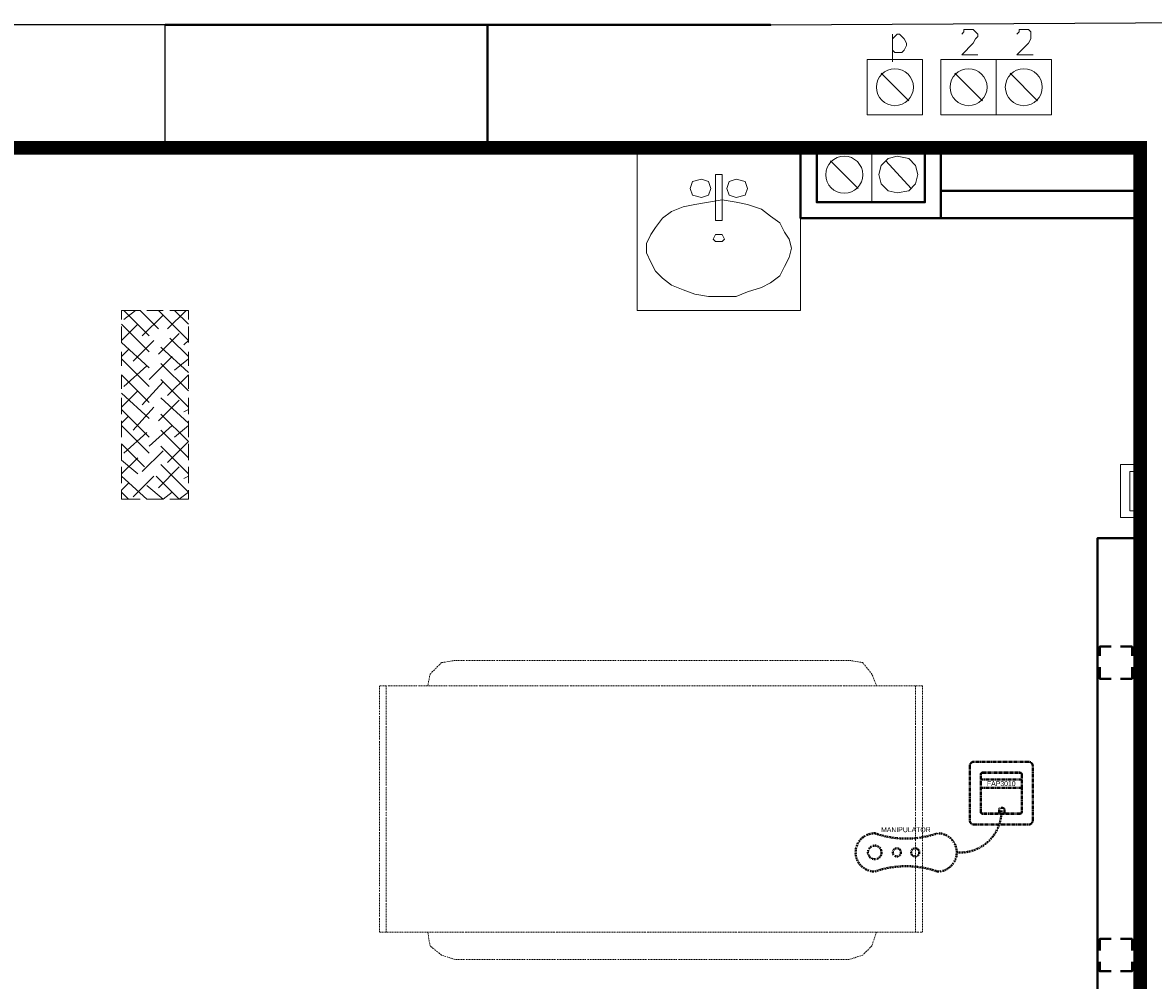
# Model space of a CAD drawing. Header units: millimetres. Extents: x 1 to 17496, y 1 to 30809.
# Tile 232 of 256: x 10531 to 10945, y 28431 to 28781. Entities that reach past the tile are written whole.
import ezdxf
from ezdxf.enums import TextEntityAlignment as Align

# ---------------------------------------------------------------- set-up
doc = ezdxf.new("R2010")
doc.units = ezdxf.units.MM
doc.linetypes.add('BORDER', pattern=[1.75, 0.5, -0.25, 0.5, -0.25, 0, -0.25])
doc.linetypes.add('CENTER', pattern=[2, 1.25, -0.25, 0.25, -0.25])
for name, color, linetype, lineweight in [('0_Przyz_FAP3010', 1, 'CENTER', 40), ('0_Przyz_Manipulator', 1, 'BORDER', 40), ('0_Przyz_Sala chorych', 5, 'BORDER', 40), ('0_Przyz_łóżko', 150, 'BORDER', 40)]:
    doc.layers.add(name, color=color, linetype=linetype, lineweight=lineweight)
for name, color, linetype in [('2DE_TXTMARK', 41, 'Continuous'), ('2DE_TXTNUM', 11, 'Continuous'), ('PDF _Geometria', 7, 'Continuous')]:
    doc.layers.add(name, color=color, linetype=linetype)
doc.styles.add('CP_ATTR', font='ARIAL.TTF')
doc.styles.add('CP_ELATT', font='ARIAL.TTF')

# ---------------------------------------------------------------- blocks, each defined once
blk = doc.blocks.new('2de_abb_sig_045_1psoxj')
blk.add_lwpolyline([(0, 20), (0, 0, 0.414214), (1.5, -1.5), (21.5, -1.5, 0.414214), (23, 0), (23, 20, 0.414214), (21.5, 21.5), (1.5, 21.5, 0.414214)], format="xyb", close=True)
at = {"flags": 128}
for points in [[(4, 3.1), (4, 16.9)], [(4.6, 17.5), (18.4, 17.5)], [(19, 16.9), (19, 3.1)], [(18.4, 2.5), (4.6, 2.5)]]:
    blk.add_lwpolyline(points, dxfattribs=at)
for centre, start, end in [((4.6, 16.9), 90, 180), ((18.4, 16.9), 0, 90), ((4.6, 3.1), 180, 270), ((18.4, 3.1), 270, 0)]:
    blk.add_arc(centre, 0.6, start, end)
at = {"linetype": 'Continuous', "style": 'CP_ATTR', "flags": 9}
for tag in ['NAME', 'ARTICLE', 'MARK2', 'OTHER1', 'PRODUCT-TYPE', 'ORDER-NO', 'PRODUCER', 'VOLTAGE', 'CURRENT', 'POWER', 'CHARACTER', 'IP', 'OTHER', 'LINK', 'WEIGHT', 'NUMBER', 'GROUP', 'FUNCTION', 'EL-STATUS']:
    blk.add_attdef(tag, text='', height=0.00005, dxfattribs=at).set_placement((0, 0), align=Align.MIDDLE_LEFT)
at = {"layer": '2DE_TXTMARK', "linetype": 'ByBlock', "style": 'CP_ATTR', "width": 0.8, "flags": 8}
blk.add_attdef('MARK1', text='', height=1.8, dxfattribs=at).set_placement((11.5, 27), align=Align.CENTER)
at = {"layer": '2DE_TXTNUM', "style": 'CP_ELATT', "width": 0.8}
blk.add_attdef('TAG', text='', height=2.5, dxfattribs=at).set_placement((11.5, 23), align=Align.CENTER)
blk = doc.blocks.new('2de_abb_sig_012_53oms7o')
at = {"layer": '0_Przyz_FAP3010', "color": 1}
for p, q in [((15, 5), (0, 5)), ((15, 2), (0, 2)), ((6.68, -7.5), (6.68, -5.79)), ((8.63, -7.5), (8.63, -5.79))]:
    blk.add_line(p, q, dxfattribs=at)
at = {"layer": '0_Przyz_FAP3010', "color": 1, "flags": 128}
for points in [[(0, -6.9), (0, 6.9)], [(0.6, 7.5), (14.4, 7.5)], [(15, 6.9), (15, -6.9)], [(14.4, -7.5), (0.6, -7.5)]]:
    blk.add_lwpolyline(points, dxfattribs=at)
at = {"layer": '0_Przyz_FAP3010', "color": 1}
for centre, radius, start, end in [((0.6, 6.9), 0.6, 90, 180), ((14.4, 6.9), 0.6, 0, 90), ((0.6, -6.9), 0.6, 180, 270), ((7.65, -6.54), 1.23, 37.6692, 142.3308), ((14.4, -6.9), 0.6, 270, 0)]:
    blk.add_arc(centre, radius, start, end, dxfattribs=at)
at = {"layer": '0_Przyz_FAP3010', "color": 1, "style": 'CP_ELATT', "width": 0.8}
blk.add_attdef('TAG', text='', height=2.5, dxfattribs=at).set_placement((7.5, 9), align=Align.CENTER)
at = {"layer": '0_Przyz_FAP3010', "color": 1, "linetype": 'ByBlock', "style": 'CP_ATTR', "width": 0.8, "flags": 8}
blk.add_attdef('MARK1', text='', height=1.8, dxfattribs=at).set_placement((7.5, 3.5), align=Align.MIDDLE_CENTER)
at = {"layer": '0_Przyz_FAP3010', "color": 1, "linetype": 'Continuous', "style": 'CP_ATTR', "flags": 9}
for tag in ['NAME', 'ARTICLE', 'MARK2', 'OTHER1', 'PRODUCT-TYPE', 'ORDER-NO', 'PRODUCER', 'VOLTAGE', 'CURRENT', 'POWER', 'CHARACTER', 'IP', 'OTHER', 'LINK', 'WEIGHT', 'NUMBER', 'GROUP', 'FUNCTION', 'EL-STATUS']:
    blk.add_attdef(tag, text='', height=0.00005, dxfattribs=at).set_placement((0, -6.9), align=Align.MIDDLE_LEFT)
blk = doc.blocks.new('2de_abb_sig_n52_f0txfx9')
for centre, radius in [((-46.34, -15.39), 2.5), ((-38.25, -15.39), 1.5), ((-31.53, -15.39), 1.5)]:
    blk.add_circle(centre, radius)
for centre, radius, start, end in [((-15.05, -0.39), 15.06, 265.1118, 1.486), ((-46.34, -15.39), 7, 90, 270), ((-34.83, 24.3), 34.66, 250.6222, 289.3778), ((-23.33, -15.39), 7, 270, 90), ((-34.83, -55.09), 34.66, 70.6222, 109.3778)]:
    blk.add_arc(centre, radius, start, end)
at = {"linetype": 'Continuous', "style": 'CP_ATTR', "flags": 9}
for tag in ['ARTICLE', 'NAME', 'EL-STATUS', 'FUNCTION', 'GROUP', 'NUMBER', 'WEIGHT', 'LINK', 'OTHER', 'IP', 'CHARACTER', 'POWER', 'CURRENT', 'VOLTAGE', 'PRODUCER', 'ORDER-NO', 'PRODUCT-TYPE', 'OTHER1', 'MARK2']:
    blk.add_attdef(tag, text='', height=0.00005, dxfattribs=at).set_placement((-46.34, -22.39), align=Align.MIDDLE_LEFT)
at = {"layer": '2DE_TXTMARK', "linetype": 'ByBlock', "style": 'CP_ATTR', "width": 0.8, "flags": 8}
blk.add_attdef('MARK1', text='', height=1.8, dxfattribs=at).set_placement((-34.94, -7.09), align=Align.MIDDLE_CENTER)
at = {"layer": '2DE_TXTNUM', "style": 'CP_ELATT', "width": 0.8}
blk.add_attdef('TAG', text='', height=2.5, dxfattribs=at).set_placement((-34.94, -4.09), align=Align.CENTER)

msp = doc.modelspace()

# ---------------------------------------------------------------- linework, layer by layer
at = {"layer": '0_Przyz_Sala chorych', "ltscale": 500, "const_width": 5}
msp.add_lwpolyline([(9752.32, 28735.17), (9920.57, 28735.17), (9920.57, 28735.17), (10128.26, 28735.16), (10940.24, 28735.17), (10940.24, 28065.88), (9752.3, 28065.88)], close=True, dxfattribs=at)
at = {"layer": '0_Przyz_łóżko', "lineweight": 18}
for points in [[(10843.79, 28538.4), (10842.11, 28542.61), (10838.74, 28546.82), (10833.68, 28547.66), (10689.66, 28547.66), (10684.61, 28546.82), (10680.4, 28542.61), (10679.56, 28538.4)], [(10664.4, 28448.28), (10664.4, 28538.4)], [(10858.11, 28448.28), (10858.11, 28538.4)], [(10843.79, 28448.28), (10842.11, 28443.22), (10838.74, 28439.86), (10833.68, 28438.17), (10689.66, 28438.17), (10684.61, 28439.86), (10680.4, 28443.22), (10679.56, 28448.28)]]:
    msp.add_lwpolyline(points, dxfattribs=at)
msp.add_lwpolyline([(10860.64, 28448.28), (10860.64, 28538.4), (10661.87, 28538.4), (10661.87, 28448.28)], close=True, dxfattribs=at)
at = {"layer": 'PDF _Geometria', "lineweight": 25}
msp.add_lwpolyline([(10583.54, 28735.48), (10583.54, 28780.11), (10413.41, 28780.11), (10413.41, 28735.48)], close=True, dxfattribs=at)
at = {"layer": 'PDF _Geometria', "lineweight": 40}
for points in [[(10583.54, 28780.11), (10805.05, 28780.11), (10701.46, 28780.11), (10701.46, 28735.48), (10583.54, 28735.48)], [(10816, 28735.48), (10816, 28709.37), (10867.37, 28709.37), (10867.37, 28735.48)], [(10821.89, 28735.48), (10821.89, 28715.26), (10861.48, 28715.26), (10861.48, 28735.48)], [(10867.37, 28719.47), (10940.65, 28719.47)], [(10867.37, 28709.37), (10940.65, 28709.37)], [(10925.49, 28549.34), (10925.49, 28552.71), (10929.7, 28552.71)], [(10933.07, 28552.71), (10937.28, 28552.71), (10937.28, 28549.34)], [(10929.7, 28540.92), (10925.49, 28540.92), (10925.49, 28545.13)], [(10937.28, 28545.13), (10937.28, 28540.92), (10933.07, 28540.92)], [(10929.7, 28445.75), (10925.49, 28445.75), (10925.49, 28441.54)], [(10937.28, 28441.54), (10937.28, 28445.75), (10933.07, 28445.75)], [(10925.49, 28437.33), (10925.49, 28433.96), (10929.7, 28433.96)], [(10933.07, 28433.96), (10937.28, 28433.96), (10937.28, 28437.33)]]:
    msp.add_lwpolyline(points, dxfattribs=at)
at = {"layer": 'PDF _Geometria', "lineweight": 25}
for points in [[(10805.05, 28780.11), (10960.86, 28780.96), (10960.86, 28736.32), (10952.44, 28735.48), (10952.44, 28065.91), (10965.91, 28065.91)], [(10701.46, 28735.48), (10940.65, 28735.48), (10940.65, 28065.91)]]:
    msp.add_lwpolyline(points, dxfattribs=at)
at = {"layer": 'PDF _Geometria', "lineweight": 18}
for points in [[(10874.95, 28776.74), (10875.8, 28777.59), (10875.8, 28778.43), (10879.16, 28778.43), (10880.01, 28777.59), (10880.85, 28776.74), (10880.85, 28775.9), (10880.01, 28775.06), (10879.16, 28773.38), (10874.95, 28769.16), (10880.85, 28769.16)], [(10895.17, 28776.74), (10896.01, 28777.59), (10896.01, 28778.43), (10899.38, 28778.43), (10900.22, 28777.59), (10900.22, 28775.06), (10899.38, 28773.38), (10895.17, 28769.16), (10901.06, 28769.16)], [(10849.69, 28776.74), (10849.69, 28766.64)], [(10849.69, 28775.06), (10850.53, 28775.9), (10851.37, 28776.74), (10852.21, 28776.74), (10853.06, 28775.9), (10853.9, 28775.06), (10854.74, 28773.38), (10854.74, 28772.53), (10853.9, 28770.85), (10853.06, 28770.01), (10850.53, 28770.01), (10849.69, 28770.85)], [(10855.58, 28752.32), (10845.48, 28762.43)], [(10882.53, 28752.32), (10872.43, 28762.43)], [(10902.75, 28752.32), (10892.64, 28762.43)], [(10837.05, 28720.32), (10826.95, 28730.42)], [(10856.42, 28720.32), (10847.16, 28730.42)], [(10581.02, 28668.94), (10574.28, 28675.68), (10567.54, 28675.68), (10567.54, 28672.31)], [(10577.65, 28666.41), (10568.38, 28675.68)], [(10572.59, 28675.68), (10568.38, 28672.31)], [(10582.7, 28675.68), (10576.81, 28675.68)], [(10578.49, 28675.68), (10577.65, 28675.68)], [(10590.28, 28663.04), (10591.97, 28664.73), (10581.02, 28675.68)], [(10591.12, 28675.68), (10584.39, 28668.94)], [(10591.97, 28672.31), (10591.97, 28675.68), (10585.23, 28675.68)], [(10591.97, 28670.62), (10586.91, 28675.68)], [(10582.7, 28673.99), (10575.12, 28666.41)], [(10577.65, 28660.52), (10567.54, 28670.62)], [(10573.44, 28670.62), (10567.54, 28664.73)], [(10567.54, 28669.78), (10567.54, 28663.89), (10577.65, 28654.62)], [(10588.6, 28667.26), (10581.02, 28659.68)], [(10591.97, 28663.89), (10591.97, 28669.78)], [(10579.33, 28664.73), (10571.75, 28657.15)], [(10591.97, 28658.83), (10585.23, 28665.57)], [(10570.07, 28661.36), (10567.54, 28658.83)], [(10567.54, 28660.52), (10567.54, 28655.46)], [(10586.07, 28658.83), (10577.65, 28650.41)], [(10591.97, 28652.94), (10581.86, 28662.2)], [(10591.97, 28655.46), (10591.97, 28660.52)], [(10577.65, 28647.88), (10567.54, 28657.99)], [(10576.81, 28655.46), (10568.38, 28647.88)], [(10591.97, 28646.2), (10581.86, 28656.31)], [(10591.97, 28657.99), (10586.91, 28653.78)], [(10940.65, 28639.46), (10940.65, 28657.15)], [(10577.65, 28641.99), (10567.54, 28652.1), (10567.54, 28647.04)], [(10591.97, 28640.3), (10581.86, 28650.41)], [(10591.97, 28647.04), (10591.97, 28652.1), (10584.39, 28644.52)], [(10573.44, 28646.2), (10567.54, 28640.3)], [(10582.7, 28649.57), (10575.12, 28641.15)], [(10577.65, 28636.09), (10567.54, 28645.36)], [(10567.54, 28643.67), (10567.54, 28637.78)], [(10588.6, 28642.83), (10581.02, 28635.25)], [(10591.97, 28634.41), (10581.86, 28643.67)], [(10591.97, 28637.78), (10591.97, 28643.67)], [(10577.65, 28629.36), (10567.54, 28639.46)], [(10579.33, 28640.3), (10571.75, 28631.88)], [(10584.39, 28620.09), (10591.97, 28627.67), (10581.86, 28637.78)], [(10591.97, 28639.46), (10590.28, 28638.62)], [(10570.07, 28636.94), (10567.54, 28634.41)], [(10567.54, 28635.25), (10567.54, 28629.36)], [(10577.65, 28623.46), (10567.54, 28633.57)], [(10586.07, 28633.57), (10577.65, 28625.99)], [(10591.97, 28633.57), (10586.91, 28629.36)], [(10591.97, 28629.36), (10591.97, 28635.25)], [(10576.81, 28631.04), (10568.38, 28623.46)], [(10591.97, 28621.78), (10581.86, 28631.88)], [(10575.96, 28618.41), (10567.54, 28626.83), (10567.54, 28620.93), (10573.44, 28615.88)], [(10591.97, 28615.88), (10581.86, 28625.99)], [(10591.97, 28620.93), (10591.97, 28626.83)], [(10940.65, 28607.46), (10940.65, 28625.14)], [(10573.44, 28621.78), (10567.54, 28615.88)], [(10582.7, 28624.3), (10575.12, 28616.72)], [(10567.54, 28618.41), (10567.54, 28612.51)], [(10581.86, 28619.25), (10591.97, 28609.14), (10588.6, 28606.62), (10580.17, 28615.04)], [(10588.6, 28618.41), (10581.02, 28610.83)], [(10591.97, 28612.51), (10591.97, 28618.41)], [(10940.65, 28599.88), (10933.07, 28599.88), (10933.07, 28619.25), (10940.65, 28619.25)], [(10567.54, 28615.04), (10576.81, 28606.62), (10582.7, 28606.62), (10576.81, 28611.67)], [(10579.33, 28615.04), (10571.75, 28607.46)], [(10591.97, 28615.04), (10590.28, 28614.2)], [(10940.65, 28602.4), (10936.44, 28602.4), (10936.44, 28616.72), (10940.65, 28616.72)], [(10570.07, 28612.51), (10567.54, 28609.98), (10567.54, 28606.62), (10574.28, 28606.62)], [(10570.07, 28606.62), (10567.54, 28609.14)], [(10586.07, 28609.14), (10582.7, 28606.62)], [(10585.23, 28606.62), (10591.97, 28606.62), (10591.97, 28609.98)]]:
    msp.add_lwpolyline(points, dxfattribs=at)
for points in [[(10860.64, 28747.27), (10860.64, 28767.48), (10840.42, 28767.48), (10840.42, 28747.27)], [(10887.59, 28747.27), (10887.59, 28767.48), (10867.37, 28767.48), (10867.37, 28747.27)], [(10907.8, 28747.27), (10907.8, 28767.48), (10887.59, 28767.48), (10887.59, 28747.27)], [(10816, 28675.68), (10816, 28735.48), (10756.2, 28735.48), (10756.2, 28675.68)], [(10842.11, 28715.26), (10842.11, 28735.48), (10821.89, 28735.48), (10821.89, 28715.26)], [(10861.48, 28715.26), (10861.48, 28735.48), (10842.11, 28735.48), (10842.11, 28715.26)], [(10851.37, 28732.11), (10848, 28731.26), (10845.48, 28728.74), (10844.63, 28725.37), (10845.48, 28722), (10848, 28719.47), (10851.37, 28718.63), (10855.58, 28719.47), (10858.11, 28722), (10858.95, 28725.37), (10858.11, 28728.74), (10855.58, 28731.26)], [(10787.36, 28708.52), (10787.36, 28725.37), (10784.84, 28725.37), (10784.84, 28708.52)], [(10775.57, 28720.32), (10776.41, 28717.79), (10779.78, 28716.95), (10782.31, 28717.79), (10783.15, 28720.32), (10782.31, 28722.84), (10779.78, 28723.68), (10776.41, 28722.84)], [(10789.05, 28720.32), (10789.89, 28717.79), (10792.42, 28716.95), (10795.78, 28717.79), (10796.63, 28720.32), (10795.78, 28722.84), (10792.42, 28723.68), (10789.89, 28722.84)], [(10812.63, 28698.42), (10811.79, 28701.79), (10810.1, 28704.31), (10808.42, 28707.68), (10805.05, 28710.21), (10801.68, 28712.74), (10796.63, 28714.42), (10792.42, 28715.26), (10787.36, 28716.1), (10782.31, 28715.26), (10777.26, 28714.42), (10773.04, 28713.58), (10768.83, 28711.89), (10765.46, 28709.37), (10762.94, 28706), (10761.25, 28703.47), (10759.57, 28700.1), (10759.57, 28696.73), (10761.25, 28693.36), (10762.94, 28690), (10765.46, 28687.47), (10768.83, 28684.94), (10773.04, 28683.26), (10777.26, 28681.57), (10782.31, 28680.73), (10792.42, 28680.73), (10796.63, 28682.42), (10801.68, 28684.1), (10805.05, 28685.78), (10808.42, 28688.31), (10810.1, 28691.68), (10811.79, 28695.05)], [(10783.99, 28701.79), (10784.84, 28700.94), (10787.36, 28700.94), (10788.2, 28701.79), (10787.36, 28703.47), (10784.84, 28703.47)]]:
    msp.add_lwpolyline(points, close=True, dxfattribs=at)
at = {"layer": 'PDF _Geometria', "lineweight": 40}
msp.add_lwpolyline([(10940.65, 28393.53), (10940.65, 28592.3), (10924.64, 28592.3), (10924.64, 28393.53)], close=True, dxfattribs=at)
at = {"layer": 'PDF _Geometria', "lineweight": 18}
for centre in [(10850.53, 28757.34), (10877.48, 28757.34), (10897.69, 28757.34), (10832, 28725.33)]:
    msp.add_circle(centre, 6.77, dxfattribs=at)

# ---------------------------------------------------------------- block references
at = {"layer": '0_Przyz_FAP3010', "lineweight": -3}
msp.add_blockref('2de_abb_sig_045_1psoxj', (10877.94, 28489.07), dxfattribs=at)
ref = msp.add_blockref('2de_abb_sig_012_53oms7o', (10881.94, 28499.08), dxfattribs=at)
ref.add_attrib('MARK1', 'FAP3010', dxfattribs={"layer": '2DE_TXTMARK', "linetype": 'ByBlock', "height": 1.8, "style": 'CP_ATTR', "width": 0.8, "flags": 8}).set_placement((10889.44, 28502.58), align=Align.MIDDLE_CENTER)
at = {"layer": '0_Przyz_Manipulator', "lineweight": -3}
msp.add_blockref('2de_abb_sig_n52_f0txfx9', (10889.48, 28492.8), dxfattribs=at).add_auto_attribs({'MARK1': 'MANIPULATOR'})

doc.saveas('drawing.dxf')
